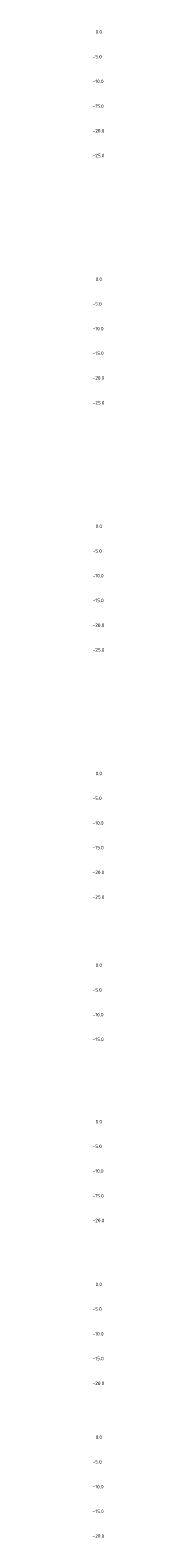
# Model space of a CAD drawing. Header units: metres. Extents: x 52809 to 58512, y 375258 to 377043.
# Tile 4 of 12: x 55642 to 55644, y 376726 to 377031. Entities that reach past the tile are written whole.
import ezdxf

# ---------------------------------------------------------------- set-up
doc = ezdxf.new("R2010")
doc.units = ezdxf.units.M
doc.layers.add('text', color=7, linetype='Continuous')
doc.styles.get("Standard").update_dxf_attribs({"font": 'NLCS-ISO.ttf'})

msp = doc.modelspace()

# ---------------------------------------------------------------- texts
at = {"layer": 'text', "color": 8}
for s, p in [('0.0', (55642.4684, 377030.1182)), ('-5.0', (55641.8613, 377025.1182)), ('-10.0', (55641.8613, 377020.1182)), ('-15.0', (55641.8613, 377015.1182)), ('-20.0', (55641.8613, 377010.1182)), ('-25.0', (55641.8613, 377005.1182)), ('0.0', (55642.4684, 376980.1182)), ('-5.0', (55641.8613, 376975.1182)), ('-10.0', (55641.8613, 376970.1182)), ('-15.0', (55641.8613, 376965.1182)), ('-20.0', (55641.8613, 376960.1182)), ('-25.0', (55641.8613, 376955.1182)), ('0.0', (55642.4684, 376930.1182)), ('-5.0', (55641.8613, 376925.1182)), ('-10.0', (55641.8613, 376920.1182)), ('-15.0', (55641.8613, 376915.1182)), ('-20.0', (55641.8613, 376910.1182)), ('-25.0', (55641.8613, 376905.1182)), ('0.0', (55642.4684, 376880.1182)), ('-5.0', (55641.8613, 376875.1182)), ('-10.0', (55641.8613, 376870.1182)), ('-15.0', (55641.8613, 376865.1182)), ('-20.0', (55641.8613, 376860.1182)), ('-25.0', (55641.8613, 376855.1182)), ('0.0', (55642.4684, 376841.3264)), ('-5.0', (55641.8613, 376836.3264)), ('-10.0', (55641.8613, 376831.3264)), ('-15.0', (55641.8613, 376826.3264)), ('0.0', (55642.4684, 376809.6963)), ('-5.0', (55641.8613, 376804.6963)), ('-10.0', (55641.8613, 376799.6963)), ('-15.0', (55641.8613, 376794.6963)), ('-20.0', (55641.8613, 376789.6963)), ('0.0', (55642.4684, 376776.7694)), ('-5.0', (55641.8613, 376771.7694)), ('-10.0', (55641.8613, 376766.7694)), ('-15.0', (55641.8613, 376761.7694)), ('-20.0', (55641.8613, 376756.7694)), ('0.0', (55642.4684, 376745.8614)), ('-5.0', (55641.8613, 376740.8614)), ('-10.0', (55641.8613, 376735.8614)), ('-15.0', (55641.8613, 376730.8614)), ('-20.0', (55641.8613, 376725.8614))]:
    msp.add_text(s, height=0.7, dxfattribs=at).set_placement(p)

doc.saveas('drawing.dxf')
